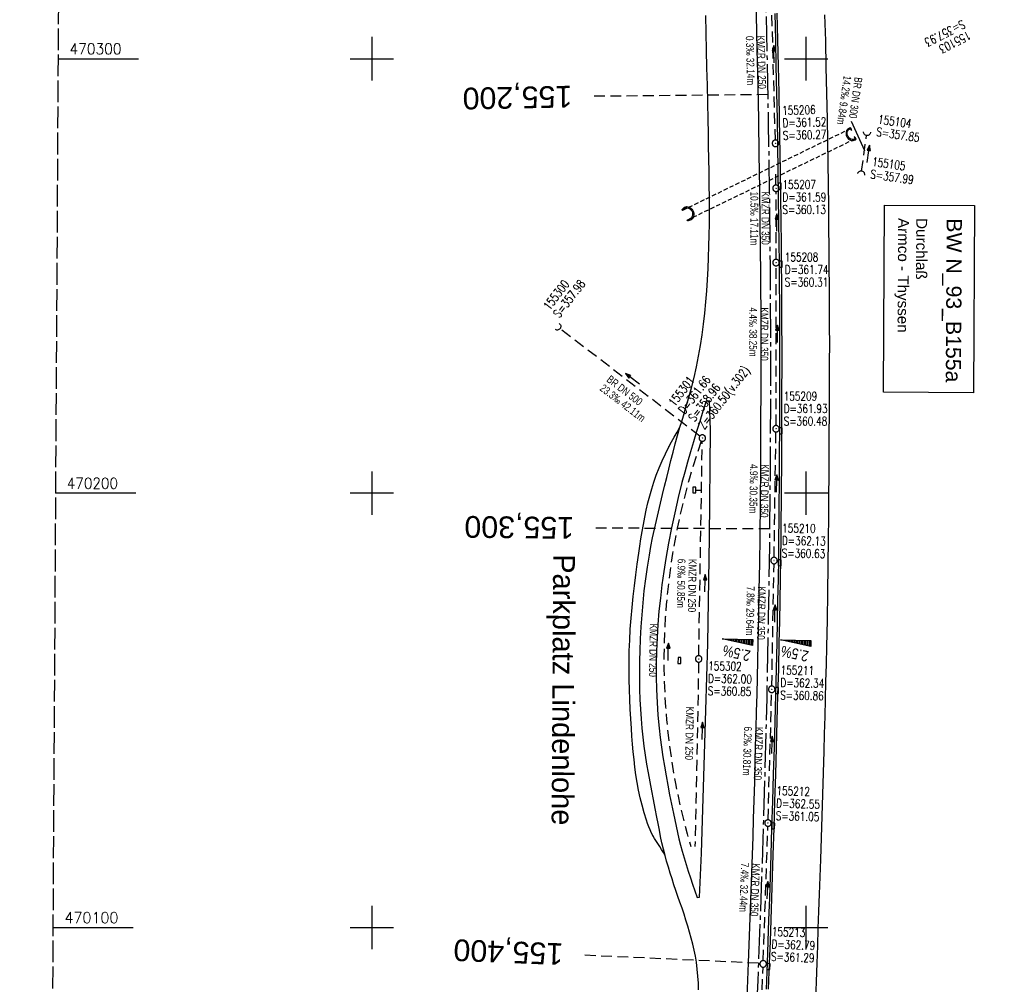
# Model space of a CAD drawing. Extents: x 510563 to 513920, y 467229 to 478797.
# Tile 8 of 67: x 511019 to 511246, y 470087 to 470309. Entities that reach past the tile are written whole.
import ezdxf
from ezdxf.enums import TextEntityAlignment as Align

# ---------------------------------------------------------------- set-up
doc = ezdxf.new("R2010")
doc.units = 0
doc.header["$LTSCALE"] = 10
doc.header["$MEASUREMENT"] = 0
for name, pattern in [('ACHSE', [5.5, 4, -0.5, 0.5, -0.5]), ('AUSGEZOGEN', [0]), ('LT00', [0]), ('LT14', [0.6, 0.5, -0.1]), ('LT17', [0.15, 0.1, -0.05]), ('STRICHLINIE2', [0.375, 0.25, -0.125])]:
    doc.linetypes.add(name, pattern=pattern)
doc.layers.get('0').update_dxf_attribs({"linetype": 'LT00'})
for name, color, linetype in [('-AX-020', 250, 'ACHSE'), ('-Halt-Pfeil', 4, 'LT00'), ('-Haltung', 7, 'STRICHLINIE2'), ('-Haltungsbeschriftung', 140, 'LT00'), ('-QUE-20O', 11, 'LT00'), ('-QUE-20W', 11, 'LT00'), ('-Schachtbeschriftung', 5, 'LT00'), ('-ST-20', 30, 'LT17'), ('AS_TEXT', 152, 'Continuous'), ('BW_TEXT', 20, 'AUSGEZOGEN'), ('V97_AFBR_BAB', 250, 'LT00'), ('V97_BR_KAPPE', 30, 'LT00'), ('V97_BR_WID', 30, 'LT17'), ('V97_KA_PRUF', 182, 'LT00'), ('V97_MSUE', 1, 'LT00'), ('V97_PARK_MS', 1, 'LT00'), ('V97_RASTER', 250, 'LT00'), ('V97_RINNE', 182, 'LT00'), ('V97_SINKK', 182, 'LT00'), ('V97_UK_DURCH', 182, 'LT00')]:
    doc.layers.add(name, color=color, linetype=linetype)
doc.layers.add('-BLATT_97-RAND', color=7, linetype='LT14', plot=False)
doc.styles.add('Beschrift', font='ARIAL.TTF')
doc.styles.add('Haltungsbeschriftung', font='ARIAL.TTF', dxfattribs={"width": 0.75})
doc.styles.add('schachtbeschriftung', font='romans.shx', dxfattribs={"width": 0.75, "height": 2})
doc.styles.get("Standard").update_dxf_attribs({"font": 'romans.shx'})
doc.styles.add('UNIR-O', font='unir_o.shx', dxfattribs={"height": 2.5})

# ---------------------------------------------------------------- blocks, each defined once
blk = doc.blocks.new('SYMB0652')
at = {"color": 0, "linetype": 'ByBlock'}
blk.add_lwpolyline([(-0.15, -0.075), (0.15, -0.075), (0.15, 0.075), (-0.15, 0.075), (-0.15, -0.075)], dxfattribs=at)
blk = doc.blocks.new('SYMB0011')
at = {"color": 0, "linetype": 'ByBlock'}
for p, q in [((0.5, 0), (-0.5, 0)), ((0, 0.5), (0, -0.5))]:
    blk.add_line(p, q, dxfattribs=at)
blk = doc.blocks.new('SYMB0003')
at = {"color": 0, "linetype": 'ByBlock'}
for p, q in [((-0.015712, 0), (0.010166, 0.012015)), ((0, -0.021257), (-0.015712, 0)), ((0.010166, 0.012015), (0, -0.021257))]:
    blk.add_line(p, q, dxfattribs=at)
for points in [[(-0.031395, 0.499013), (-0.093691, 0.491144), (-0.154509, 0.475528), (-0.21289, 0.452414), (-0.267913, 0.422164), (-0.318712, 0.385257), (-0.364484, 0.342274), (-0.404509, 0.293893), (-0.438154, 0.240877), (-0.464888, 0.184062), (-0.484292, 0.124345), (-0.496058, 0.062667), (-0.5, 0)], [(-0.5, 0), (-0.496058, -0.062667), (-0.484292, -0.124345), (-0.464888, -0.184062), (-0.438154, -0.240877), (-0.404509, -0.293893), (-0.364485, -0.342274), (-0.318712, -0.385257), (-0.267914, -0.422164), (-0.21289, -0.452414), (-0.154509, -0.475529), (-0.093691, -0.491144), (-0.031395, -0.499014), (0.031395, -0.499014)], [(0.5, 0), (0.496057, 0.062667), (0.484292, 0.124345), (0.464888, 0.184062), (0.438153, 0.240877), (0.404509, 0.293893), (0.364484, 0.342274), (0.318712, 0.385257), (0.267913, 0.422164), (0.21289, 0.452414), (0.154509, 0.475528), (0.093691, 0.491144), (0.031395, 0.499013), (-0.031395, 0.499013)], [(0.031395, -0.499014), (0.093691, -0.491144), (0.154509, -0.475529), (0.21289, -0.452414), (0.267914, -0.422164), (0.318712, -0.385257), (0.364485, -0.342274), (0.404509, -0.293893), (0.438154, -0.240877), (0.464889, -0.184062), (0.484292, -0.124345), (0.496058, -0.062667), (0.5, 0)]]:
    blk.add_lwpolyline(points, dxfattribs=at)
blk = doc.blocks.new('SYMB1107')
at = {"color": 0, "linetype": 'ByBlock'}
for points in [[(-0.2, 0), (-0.196157, 0.039018), (-0.184776, 0.076537), (-0.166294, 0.111114), (-0.141421, 0.141421), (-0.111114, 0.166294), (-0.076537, 0.184776), (-0.039018, 0.196157), (0, 0.2)], [(0, 0.2), (0.039018, 0.196157), (0.076537, 0.184776), (0.111114, 0.166294), (0.141421, 0.141421), (0.166294, 0.111114), (0.184776, 0.076537), (0.196157, 0.039018), (0.2, 0)]]:
    blk.add_lwpolyline(points, dxfattribs=at)
blk = doc.blocks.new('SYMB0070')
at = {"color": 0, "linetype": 'ByBlock'}
for p, q in [((-0.5, 0), (0.2, 0)), ((0.5, 0), (0.2, 0.1)), ((0.2, 0.1), (0.2, 0)), ((0.468, 0), (0.21, 0.086)), ((0.21, 0.086), (0.21, -0.086)), ((0.21, -0.086), (0.468, 0)), ((0.22, -0.072), (0.437, 0)), ((0.23, -0.058), (0.405, 0)), ((0.24, -0.045), (0.374, 0)), ((0.342, 0), (0.25, 0.031)), ((0.25, 0.031), (0.25, -0.031)), ((0.25, -0.031), (0.342, 0)), ((0.26, -0.017), (0.31, 0)), ((0.27, -0.003), (0.279, 0))]:
    blk.add_line(p, q, dxfattribs=at)
for points in [[(0.2, 0), (0.2, -0.1), (0.5, 0)], [(0.437, 0), (0.22, 0.072), (0.22, -0.072)], [(0.405, 0), (0.23, 0.058), (0.23, -0.058)], [(0.374, 0), (0.24, 0.045), (0.24, -0.045)], [(0.31, 0), (0.26, 0.017), (0.26, -0.017)], [(0.279, 0), (0.27, 0.003), (0.27, -0.003)]]:
    blk.add_lwpolyline(points, dxfattribs=at)

msp = doc.modelspace()

# ---------------------------------------------------------------- linework, layer by layer
at = {"layer": '-AX-020', "ltscale": 0.2, "flags": 128}
msp.add_lwpolyline([(513881.72, 478796.97), (513877.87, 478787.35), (513870.37, 478768.8), (513862.79, 478750.28), (513855.14, 478731.79), (513847.41, 478713.32), (513839.61, 478694.89), (513831.74, 478676.49), (513823.79, 478658.13), (513815.77, 478639.79), (513807.68, 478621.49), (513799.51, 478603.22), (513791.27, 478584.98), (513782.96, 478566.77), (513774.58, 478548.6), (513766.12, 478530.46), (513757.59, 478512.36), (513748.99, 478494.29), (513740.31, 478476.25), (513731.57, 478458.25), (513722.75, 478440.29), (513713.86, 478422.36), (513704.9, 478404.46), (513695.86, 478386.6), (513686.76, 478368.78), (513677.58, 478351), (513668.34, 478333.25), (513659.02, 478315.54), (513649.63, 478297.86), (513640.17, 478280.23), (513630.64, 478262.63), (513621.04, 478245.07), (513611.37, 478227.54), (513601.63, 478210.06), (513591.82, 478192.62), (513586.74, 478183.65), (513576.83, 478166.26), (513566.85, 478148.92), (513556.8, 478131.61), (513546.69, 478114.34), (513536.51, 478097.1), (513526.28, 478079.91), (513515.99, 478062.74), (513505.64, 478045.61), (513495.23, 478028.52), (513484.78, 478011.45), (513474.27, 477994.42), (513463.71, 477977.42), (513453.11, 477960.45), (513442.46, 477943.5), (513431.76, 477926.59), (513421.03, 477909.7), (513410.25, 477892.84), (513399.43, 477876), (513388.58, 477859.18), (513377.69, 477842.39), (513366.77, 477825.62), (513355.82, 477808.87), (513344.83, 477792.14), (513333.82, 477775.43), (513322.78, 477758.74), (513311.72, 477742.06), (513300.63, 477725.4), (513289.52, 477708.75), (513278.39, 477692.12), (513267.24, 477675.5), (513256.08, 477658.89), (513244.9, 477642.29), (513233.71, 477625.7), (513222.5, 477609.12), (513211.29, 477592.54), (513200.07, 477575.97), (513188.84, 477559.41), (513177.6, 477542.84), (513166.37, 477526.28), (513154.8, 477509.24), (513142.5, 477491.11), (513130.2, 477472.99), (513117.9, 477454.86), (513105.61, 477436.73), (513093.33, 477418.59), (513081.06, 477400.44), (513068.81, 477382.28), (513056.57, 477364.12), (513044.34, 477345.94), (513032.14, 477327.75), (513019.96, 477309.55), (513007.8, 477291.33), (512995.67, 477273.09), (512983.57, 477254.83), (512971.49, 477236.55), (512959.45, 477218.25), (512947.45, 477199.93), (512935.48, 477181.58), (512923.55, 477163.21), (512911.66, 477144.81), (512899.82, 477126.38), (512888.03, 477107.93), (512876.28, 477089.44), (512864.58, 477070.92), (512852.94, 477052.36), (512841.35, 477033.77), (512829.82, 477015.15), (512818.35, 476996.49), (512806.94, 476977.79), (512795.6, 476959.05), (512789.64, 476949.14), (512778.41, 476930.34), (512767.24, 476911.5), (512756.13, 476892.61), (512745.1, 476873.69), (512734.14, 476854.72), (512723.25, 476835.72), (512712.42, 476816.68), (512701.67, 476797.59), (512690.98, 476778.47), (512680.37, 476759.31), (512669.82, 476740.11), (512659.35, 476720.87), (512648.95, 476701.6), (512638.61, 476682.28), (512628.35, 476662.93), (512618.16, 476643.54), (512608.04, 476624.11), (512597.99, 476604.65), (512588.01, 476585.15), (512578.1, 476565.61), (512568.26, 476546.04), (512558.5, 476526.43), (512548.8, 476506.79), (512539.18, 476487.11), (512529.63, 476467.4), (512520.15, 476447.65), (512510.75, 476427.87), (512501.42, 476408.05), (512492.16, 476388.2), (512482.97, 476368.31), (512473.85, 476348.4), (512464.81, 476328.44), (512455.84, 476308.46), (512446.94, 476288.44), (512438.12, 476268.39), (512429.37, 476248.31), (512420.69, 476228.2), (512412.09, 476208.05), (512403.56, 476187.88), (512395.11, 476167.67), (512386.72, 476147.43), (512378.42, 476127.17), (512370.18, 476106.87), (512362.02, 476086.54), (512353.94, 476066.18), (512345.92, 476045.79), (512337.99, 476025.38), (512330.13, 476004.93), (512322.34, 475984.46), (512314.63, 475963.96), (512306.99, 475943.43), (512299.43, 475922.87), (512291.94, 475902.28), (512284.53, 475881.67), (512277.19, 475861.03), (512269.93, 475840.36), (512262.74, 475819.67), (512255.63, 475798.95), (512248.6, 475778.21), (512241.64, 475757.44), (512234.76, 475736.64), (512227.95, 475715.82), (512221.22, 475694.97), (512214.57, 475674.11), (512207.99, 475653.21), (512201.49, 475632.29), (512200.13, 475627.89), (512194.28, 475608.79), (512188.5, 475589.67), (512182.78, 475570.54), (512177.14, 475551.38), (512171.56, 475532.2), (512166.05, 475513.01), (512160.62, 475493.79), (512155.26, 475474.55), (512149.97, 475455.29), (512148.09, 475448.36), (512142.91, 475429.07), (512137.8, 475409.77), (512132.78, 475390.44), (512127.83, 475371.09), (512122.96, 475351.72), (512118.16, 475332.33), (512113.45, 475312.92), (512108.81, 475293.5), (512104.25, 475274.06), (512099.76, 475254.59), (512095.36, 475235.11), (512091.03, 475215.62), (512086.78, 475196.1), (512082.61, 475176.57), (512078.52, 475157.02), (512074.51, 475137.46), (512070.57, 475117.88), (512066.72, 475098.28), (512063.24, 475080.25), (512059.53, 475060.62), (512055.9, 475040.98), (512052.34, 475021.33), (512048.86, 475001.67), (512045.44, 474981.99), (512042.08, 474962.3), (512038.79, 474942.6), (512035.56, 474922.89), (512032.39, 474903.18), (512029.27, 474883.45), (512026.2, 474863.71), (512023.18, 474843.97), (512020.21, 474824.22), (512017.28, 474804.47), (512014.39, 474784.7), (512011.54, 474764.94), (512008.73, 474745.16), (512005.95, 474725.39), (512003.2, 474705.61), (512000.47, 474685.82), (511997.78, 474666.03), (511995.1, 474646.24), (511992.44, 474626.45), (511989.8, 474606.65), (511987.17, 474586.85), (511984.55, 474567.05), (511981.94, 474547.25), (511979.34, 474527.45), (511976.74, 474507.69), (511975.13, 474495.38), (511973.48, 474482.82), (511971.82, 474470.25), (511970.17, 474457.69), (511968.51, 474445.13), (511966.84, 474432.57), (511965.15, 474420.02), (511963.46, 474407.46), (511961.75, 474394.91), (511960.03, 474382.35), (511958.28, 474369.81), (511956.52, 474357.26), (511954.73, 474344.72), (511952.92, 474332.18), (511951.08, 474319.64), (511949.21, 474307.11), (511947.31, 474294.58), (511945.38, 474282.06), (511943.41, 474269.55), (511941.4, 474257.04), (511939.35, 474244.53), (511937.27, 474232.04), (511935.14, 474219.55), (511932.96, 474207.07), (511930.74, 474194.59), (511928.46, 474182.13), (511926.14, 474169.68), (511923.76, 474157.23), (511921.32, 474144.8), (511918.83, 474132.38), (511916.28, 474119.97), (511913.66, 474107.57), (511910.98, 474095.19), (511908.24, 474082.82), (511905.43, 474070.46), (511902.54, 474058.13), (511899.59, 474045.81), (511896.56, 474033.5), (511893.47, 474021.26), (511890.29, 474009), (511887.03, 473996.75), (511883.7, 473984.53), (511880.29, 473972.33), (511876.8, 473960.15), (511873.23, 473947.99), (511869.59, 473935.86), (511865.87, 473923.74), (511862.08, 473911.66), (511858.21, 473899.59), (511854.26, 473887.55), (511850.24, 473875.54), (511846.14, 473863.55), (511841.96, 473851.59), (511837.71, 473839.65), (511833.39, 473827.75), (511828.99, 473815.86), (511824.51, 473804.01), (511819.96, 473792.19), (511815.33, 473780.39), (511810.64, 473768.63), (511805.86, 473756.89), (511801.02, 473745.18), (511796.09, 473733.51), (511791.1, 473721.87), (511786.03, 473710.25), (511780.89, 473698.68), (511775.67, 473687.13), (511770.39, 473675.61), (511765.03, 473664.13), (511759.6, 473652.69), (511754.09, 473641.28), (511748.51, 473629.9), (511742.87, 473618.56), (511737.15, 473607.25), (511731.36, 473595.99), (511725.49, 473584.75), (511719.56, 473573.56), (511713.56, 473562.4), (511707.48, 473551.28), (511701.34, 473540.2), (511695.13, 473529.16), (511688.84, 473518.16), (511682.49, 473507.2), (511676.07, 473496.28), (511669.58, 473485.39), (511663.02, 473474.55), (511656.39, 473463.76), (511649.7, 473453), (511642.94, 473442.29), (511636.1, 473431.62), (511629.21, 473420.99), (511622.24, 473410.41), (511615.21, 473399.87), (511608.11, 473389.37), (511600.95, 473378.92), (511593.72, 473368.52), (511586.42, 473358.16), (511579.06, 473347.85), (511571.64, 473337.58), (511564.15, 473327.36), (511556.59, 473317.19), (511548.97, 473307.07), (511541.29, 473297), (511533.54, 473286.97), (511525.74, 473276.99), (511517.86, 473267.07), (511509.93, 473257.19), (511501.93, 473247.36), (511493.87, 473237.58), (511485.75, 473227.86), (511477.57, 473218.19), (511475.55, 473215.81), (511467.29, 473206.2), (511458.98, 473196.64), (511450.61, 473187.13), (511442.18, 473177.67), (511433.71, 473168.25), (511425.19, 473158.87), (511416.62, 473149.54), (511408.01, 473140.24), (511399.37, 473130.98), (511390.68, 473121.76), (511381.96, 473112.57), (511373.2, 473103.41), (511364.42, 473094.28), (511355.61, 473085.17), (511346.77, 473076.1), (511337.91, 473067.04), (511329.03, 473058), (511320.13, 473048.99), (511311.22, 473039.98), (511302.29, 473031), (511293.34, 473022.02), (511284.39, 473013.05), (511275.44, 473004.09), (511266.47, 472995.14), (511255.91, 472984.59), (511236.79, 472965.5), (511230.18, 472958.9), (511223.57, 472952.29), (511216.96, 472945.68), (511210.37, 472939.06), (511203.78, 472932.43), (511197.22, 472925.79), (511190.66, 472919.13), (511184.13, 472912.44), (511177.62, 472905.74), (511171.14, 472899.01), (511164.68, 472892.25), (511158.26, 472885.46), (511151.88, 472878.64), (511145.53, 472871.79), (511139.22, 472864.89), (511132.96, 472857.96), (511126.75, 472850.98), (511120.58, 472843.95), (511114.48, 472836.88), (511109.32, 472830.82), (511103.32, 472823.65), (511097.39, 472816.44), (511091.51, 472809.17), (511085.7, 472801.85), (511079.95, 472794.49), (511074.26, 472787.07), (511068.64, 472779.61), (511063.08, 472772.1), (511057.59, 472764.54), (511052.16, 472756.93), (511046.8, 472749.28), (511041.5, 472741.58), (511036.27, 472733.84), (511031.1, 472726.05), (511026.01, 472718.22), (511020.98, 472710.35), (511016.01, 472702.43), (511011.12, 472694.47), (511006.29, 472686.47), (511001.53, 472678.43), (510996.84, 472670.35), (510992.22, 472662.22), (510987.67, 472654.06), (510983.19, 472645.86), (510978.78, 472637.62), (510974.44, 472629.35), (510970.17, 472621.04), (510965.98, 472612.69), (510961.85, 472604.3), (510957.8, 472595.88), (510953.82, 472587.43), (510949.91, 472578.94), (510946.07, 472570.42), (510942.31, 472561.87), (510938.62, 472553.28), (510935.01, 472544.67), (510931.46, 472536.02), (510928, 472527.34), (510924.6, 472518.64), (510921.29, 472509.9), (510918.04, 472501.14), (510914.87, 472492.35), (510911.78, 472483.53), (510908.76, 472474.69), (510905.82, 472465.82), (510902.96, 472456.92), (510900.17, 472448), (510897.45, 472439.06), (510894.82, 472430.1), (510892.26, 472421.11), (510889.78, 472412.1), (510887.37, 472403.07), (510885.04, 472394.02), (510882.79, 472384.95), (510880.62, 472375.87), (510878.53, 472366.76), (510876.51, 472357.64), (510874.57, 472348.49), (510872.71, 472339.34), (510870.93, 472330.16), (510869.23, 472320.98), (510867.6, 472311.77), (510866.06, 472302.56), (510864.59, 472293.33), (510863.2, 472284.09), (510861.89, 472274.84), (510860.67, 472265.57), (510859.52, 472256.3), (510858.45, 472247.02), (510857.45, 472237.73), (510856.54, 472228.43), (510855.71, 472219.12), (510854.96, 472209.81), (510854.29, 472200.49), (510853.7, 472191.16), (510853.18, 472181.83), (510852.75, 472172.5), (510852.4, 472163.16), (510852.13, 472153.82), (510851.93, 472144.48), (510851.82, 472135.13), (510851.79, 472125.79), (510851.84, 472116.44), (510851.96, 472107.1), (510852.01, 472104.71), (510852.24, 472095.37), (510852.54, 472086.03), (510852.93, 472076.69), (510853.39, 472067.36), (510853.92, 472058.03), (510854.53, 472048.71), (510855.21, 472039.39), (510855.96, 472030.07), (510856.78, 472020.77), (510857.67, 472011.46), (510858.63, 472002.17), (510859.65, 471992.88), (510860.73, 471983.6), (510861.88, 471974.33), (510863.09, 471965.06), (510864.36, 471955.8), (510865.69, 471946.55), (510867.08, 471937.31), (510868.53, 471928.08), (510870.02, 471918.86), (510871.58, 471909.64), (510873.18, 471900.44), (510874.84, 471891.24), (510876.54, 471882.05), (510878.3, 471872.88), (510880.1, 471863.71), (510881.95, 471854.55), (510883.84, 471845.4), (510885.78, 471836.26), (510887.76, 471827.12), (510889.78, 471818), (510891.83, 471808.88), (510893.93, 471799.78), (510896.06, 471790.68), (510898.23, 471781.59), (510900.44, 471772.51), (510902.67, 471763.44), (510904.94, 471754.37), (510907.24, 471745.32), (510909.57, 471736.27), (510911.93, 471727.22), (510914.31, 471718.19), (510916.72, 471709.16), (510919.15, 471700.14), (510921.61, 471691.12), (510924.09, 471682.11), (510926.59, 471673.11), (510929.1, 471664.11), (510931.64, 471655.12), (510934.19, 471646.13), (510936.76, 471637.14), (510939.34, 471628.16), (510941.94, 471619.19), (510944.55, 471610.22), (510947.17, 471601.25), (510949.8, 471592.28), (510952.43, 471583.31), (510955.08, 471574.35), (510957.73, 471565.39), (510960.38, 471556.43), (510963.04, 471547.47), (510967.7, 471531.77), (510970.25, 471523.2), (510975.26, 471506.32), (510980.27, 471489.44), (510985.27, 471472.57), (510990.27, 471455.68), (510995.25, 471438.8), (511000.21, 471421.91), (511005.16, 471405.01), (511010.09, 471388.11), (511014.99, 471371.2), (511019.86, 471354.28), (511024.7, 471337.36), (511029.51, 471320.42), (511034.28, 471303.47), (511039.01, 471286.52), (511043.7, 471269.55), (511048.34, 471252.56), (511052.93, 471235.57), (511057.46, 471218.56), (511061.95, 471201.53), (511066.37, 471184.49), (511070.73, 471167.43), (511075.02, 471150.36), (511079.24, 471133.27), (511083.39, 471116.16), (511086.57, 471102.84), (511090.59, 471085.7), (511094.53, 471068.54), (511098.39, 471051.37), (511102.17, 471034.17), (511105.87, 471016.96), (511109.5, 470999.73), (511113.05, 470982.49), (511116.52, 470965.23), (511119.91, 470947.95), (511123.22, 470930.66), (511126.45, 470913.36), (511129.61, 470896.04), (511132.69, 470878.7), (511135.68, 470861.35), (511138.6, 470843.99), (511141.44, 470826.62), (511144.2, 470809.23), (511146.88, 470791.83), (511149.49, 470774.42), (511152.01, 470757), (511154.45, 470739.56), (511156.82, 470722.12), (511159.1, 470704.66), (511161.31, 470687.19), (511163.44, 470669.72), (511165.49, 470652.23), (511165.64, 470650.9), (511167.87, 470631.02), (511170.03, 470611.14), (511172.1, 470591.25), (511174.1, 470571.35), (511176.01, 470551.44), (511177.85, 470531.52), (511179.53, 470512.55), (511180.88, 470496.34), (511182.16, 470480.14), (511183.36, 470463.92), (511184.48, 470447.7), (511185.52, 470431.48), (511186.48, 470415.25), (511187.36, 470399.01), (511188.16, 470382.77), (511188.88, 470366.53), (511189.52, 470350.29), (511190.08, 470334.04), (511190.56, 470317.79), (511190.96, 470301.53), (511191.28, 470285.28), (511191.52, 470269.02), (511191.68, 470252.76), (511191.76, 470236.51), (511191.77, 470220.25), (511191.69, 470203.99), (511191.53, 470187.73), (511191.29, 470171.47), (511191.24, 470169.01), (511190.91, 470152.75), (511190.5, 470136.5), (511190.02, 470120.25), (511189.47, 470104), (511188.85, 470087.75), (511188.17, 470071.51), (511187.43, 470055.27), (511186.63, 470039.03), (511185.78, 470022.79), (511184.88, 470006.56), (511183.93, 469990.33), (511182.94, 469974.1), (511181.91, 469957.87), (511180.85, 469941.65), (511179.74, 469925.43), (511178.61, 469909.21), (511177.46, 469892.99), (511176.28, 469876.78), (511175.08, 469860.56), (511173.86, 469844.35), (511172.63, 469828.14), (511171.39, 469811.93), (511170.14, 469795.72), (511168.85, 469778.99), (511030.96, 467993.35), (511029.42, 467973.41), (511027.88, 467953.47), (511026.35, 467933.52), (511024.83, 467913.58), (511023.32, 467893.64), (511021.83, 467873.7), (511020.35, 467853.75), (511018.9, 467833.8), (511017.47, 467813.85), (511016.06, 467793.9), (511014.69, 467773.95), (511013.35, 467754), (511012.05, 467734.04), (511010.78, 467714.08), (511009.56, 467694.12), (511008.38, 467674.15), (511007.25, 467654.18), (511006.18, 467634.21), (511005.15, 467614.24), (511004.19, 467594.26), (511003.28, 467574.28), (511002.44, 467554.3), (511001.67, 467534.31), (511000.96, 467514.33), (511000.33, 467494.34), (510999.77, 467474.34), (510999.56, 467465.71), (510999.11, 467445.71), (510998.75, 467425.72), (510998.46, 467405.72), (510998.26, 467385.72), (510998.14, 467365.72), (510998.09, 467345.72), (510998.13, 467325.72), (510998.24, 467305.72), (510998.44, 467285.72), (510998.71, 467265.72), (510999.07, 467245.73), (510999.43, 467229.16)], dxfattribs=at)
at = {"layer": '-BLATT_97-RAND'}
msp.add_lwpolyline([(511028.4, 470402.97), (511022.89, 469477.99), (511309.88, 469476.28), (511315.39, 470401.26), (511028.4, 470402.97)], dxfattribs=at)
at = {"layer": '-Haltung'}
for p, q in [((511192.91, 470281.26), (511192.07, 470311.88)), ((511212.74, 470274.11), (511213.91, 470282.36)), ((511193.05, 470270.9), (511193.01, 470273.61)), ((511193.06, 470253.8), (511193.07, 470269.41)), ((511193.07, 470215.55), (511193.06, 470252.3)), ((511175.5, 470213.12), (511143.31, 470237.87)), ((511192.62, 470185.21), (511193.05, 470214.05)), ((511175.27, 470162.56), (511176.09, 470211.91)), ((511192.09, 470155.57), (511192.6, 470183.71)), ((511175.25, 470161.06), (511174.4, 470118.66)), ((511191.23, 470124.78), (511192.06, 470154.08)), ((511190.13, 470092.36), (511191.19, 470123.28)), ((511189, 470063.13), (511190.07, 470090.86))]:
    msp.add_line(p, q, dxfattribs=at)
at = {"layer": '-Haltung', "flags": 128}
msp.add_lwpolyline([(511174.59, 470200.69), (511175.9, 470200.67)], dxfattribs=at)
at = {"layer": '-Haltung'}
msp.add_arc((511319.32, 470161.52), 152.07, 160.6348, 196.371, dxfattribs=at)
at = {"layer": '-Haltungsbeschriftung'}
msp.add_line((511210.36, 470285.6), (511213.42, 470278.86), dxfattribs=at)
at = {"layer": '-QUE-20O'}
for p, q in [((511194.14, 470166.2), (511194.14, 470166.19)), ((511194.44, 470166.12), (511194.44, 470166.19)), ((511194.74, 470166.19), (511194.74, 470166.06)), ((511195.04, 470165.99), (511195.04, 470166.18)), ((511195.34, 470166.18), (511195.33, 470165.93)), ((511195.63, 470165.86), (511195.64, 470166.17)), ((511195.94, 470166.17), (511195.93, 470165.8)), ((511196.23, 470165.73), (511196.24, 470166.16)), ((511196.54, 470166.16), (511196.53, 470165.66)), ((511196.83, 470165.6), (511196.84, 470166.15)), ((511197.14, 470166.14), (511197.13, 470165.53)), ((511197.43, 470165.47), (511197.44, 470166.14)), ((511197.74, 470166.13), (511197.73, 470165.4)), ((511198.02, 470165.34), (511198.04, 470166.13)), ((511198.34, 470166.12), (511198.32, 470165.27)), ((511198.62, 470165.21), (511198.64, 470166.12)), ((511198.94, 470166.11), (511198.92, 470165.14)), ((511199.22, 470165.08), (511199.24, 470166.11)), ((511199.54, 470166.1), (511199.52, 470165.01)), ((511199.82, 470164.95), (511199.84, 470166.1)), ((511200.14, 470166.09), (511200.12, 470164.88)), ((511200.42, 470164.81), (511200.44, 470166.09)), ((511200.74, 470166.08), (511200.71, 470164.75)), ((511201.01, 470164.68), (511201.04, 470166.07))]:
    msp.add_line(p, q, dxfattribs=at)
msp.add_lwpolyline([(511201.06, 470164.67), (511194.09, 470166.2), (511201.08, 470166.07), (511201.06, 470164.67)], dxfattribs=at)
at = {"layer": '-QUE-20W'}
for p, q in [((511180.74, 470166.44), (511180.74, 470166.43)), ((511181.04, 470166.36), (511181.04, 470166.43)), ((511181.34, 470166.43), (511181.34, 470166.3)), ((511181.64, 470166.23), (511181.64, 470166.42)), ((511181.94, 470166.42), (511181.94, 470166.17)), ((511182.24, 470166.1), (511182.24, 470166.41)), ((511182.54, 470166.41), (511182.53, 470166.04)), ((511182.83, 470165.97), (511182.84, 470166.4)), ((511183.14, 470166.4), (511183.13, 470165.91)), ((511183.43, 470165.84), (511183.44, 470166.39)), ((511183.74, 470166.39), (511183.73, 470165.77)), ((511184.03, 470165.71), (511184.04, 470166.38)), ((511184.34, 470166.37), (511184.33, 470165.64)), ((511184.63, 470165.58), (511184.64, 470166.37)), ((511184.94, 470166.36), (511184.93, 470165.51)), ((511185.22, 470165.45), (511185.24, 470166.36)), ((511185.54, 470166.35), (511185.52, 470165.38)), ((511185.82, 470165.32), (511185.84, 470166.35)), ((511186.14, 470166.34), (511186.12, 470165.25)), ((511186.42, 470165.19), (511186.44, 470166.34)), ((511186.74, 470166.33), (511186.72, 470165.12)), ((511187.02, 470165.06), (511187.04, 470166.33)), ((511187.34, 470166.32), (511187.32, 470164.99)), ((511187.62, 470164.92), (511187.64, 470166.32))]:
    msp.add_line(p, q, dxfattribs=at)
msp.add_lwpolyline([(511187.66, 470164.91), (511180.69, 470166.44), (511187.69, 470166.31), (511187.66, 470164.91)], dxfattribs=at)
at = {"layer": '-ST-20', "ltscale": 2.5}
for p, q in [((511191.17, 470291.73), (511151.16, 470291.33)), ((511191.57, 470191.73), (511151.57, 470191.93)), ((511189.01, 470091.77), (511149.05, 470093.59))]:
    msp.add_line(p, q, dxfattribs=at)
at = {"layer": 'BW_TEXT'}
msp.add_lwpolyline([(511238.76, 470266.17), (511238.5, 470223.11), (511217.77, 470223.23), (511218.03, 470266.3)], close=True, dxfattribs=at)
at = {"layer": 'V97_AFBR_BAB'}
msp.add_line((511174.93, 470106.92), (511175.47, 470106.95), dxfattribs=at)
at = {"layer": 'V97_AFBR_BAB', "flags": 128}
msp.add_lwpolyline([(511184.88, 470402.04), (511185, 470399.61), (511185.19, 470395.67), (511185.38, 470391.72), (511185.57, 470387.78), (511185.75, 470383.84), (511185.94, 470379.69), (511186.13, 470375.54), (511186.32, 470371.39), (511186.51, 470367.24), (511186.69, 470363.09), (511186.86, 470358.94), (511187.04, 470354.36), (511187.21, 470349.78), (511187.38, 470345.2), (511187.53, 470340.63), (511187.69, 470336.05), (511187.86, 470330.86), (511188.02, 470325.67), (511188.18, 470320.48), (511188.33, 470315.29), (511188.47, 470310.11), (511188.67, 470302.02), (511188.85, 470293.93), (511189.01, 470285.85), (511189.14, 470277.97), (511189.26, 470270.1), (511189.36, 470262.23), (511189.47, 470250.42), (511189.53, 470238.62), (511189.55, 470226.28), (511189.52, 470213.95), (511189.47, 470205.95), (511189.41, 470197.95), (511189.32, 470189.95), (511189.24, 470183.82), (511189.14, 470177.69), (511189.03, 470171.55), (511188.9, 470165.42), (511188.81, 470161.48), (511188.71, 470157.55), (511188.61, 470153.62), (511188.51, 470149.68), (511188.4, 470145.75), (511188.29, 470141.82), (511188.18, 470137.63), (511188.07, 470133.44), (511187.95, 470129.25), (511187.83, 470125.06), (511187.7, 470120.88), (511187.56, 470116.69), (511187.42, 470112.55), (511187.27, 470108.4), (511187.11, 470104.26), (511186.95, 470100.12), (511186.8, 470095.98), (511186.64, 470091.84), (511186.49, 470087.86), (511186.34, 470083.88), (511186.19, 470079.9), (511186.04, 470075.92), (511185.89, 470071.94), (511185.73, 470067.96), (511185.55, 470063.95), (511185.38, 470059.94), (511185.19, 470055.92), (511185.01, 470051.91), (511184.82, 470047.9), (511184.63, 470043.88), (511184.43, 470039.78), (511184.23, 470035.67), (511184.04, 470031.56), (511183.83, 470027.45), (511183.63, 470023.35), (511183.41, 470019.24), (511183.16, 470014.54), (511182.9, 470009.83), (511182.63, 470005.13), (511182.35, 470000.42), (511182.08, 469995.72), (511181.71, 469989.61), (511181.34, 469983.5), (511180.96, 469977.38), (511180.58, 469971.27), (511180.21, 469965.42), (511179.83, 469959.57), (511179.44, 469953.71), (511179.06, 469947.86), (511178.74, 469943.02), (511178.42, 469938.18), (511178.09, 469933.34), (511177.76, 469928.5), (511177.43, 469923.67), (511177.08, 469918.68), (511176.72, 469913.7), (511176.36, 469908.71), (511176, 469903.73), (511175.63, 469898.75), (511175.02, 469890.49), (511174.4, 469882.24), (511173.79, 469873.99), (511173.33, 469867.92), (511172.88, 469861.85), (511172.42, 469855.78), (511171.96, 469849.71), (511171.59, 469844.88), (511171.21, 469840.05), (511170.84, 469835.22), (511170.47, 469830.39), (511170.09, 469825.56), (511169.73, 469820.85), (511169.38, 469816.14), (511169.02, 469811.42), (511168.66, 469806.71), (511168.3, 469802), (511167.92, 469797.08), (511167.54, 469792.16), (511167.16, 469787.24), (511166.78, 469782.32), (511166.4, 469777.4), (511165.91, 469771.07), (511165.42, 469764.74), (511164.93, 469758.41), (511164.44, 469752.08), (511163.97, 469746), (511163.49, 469739.91), (511163.01, 469733.83), (511162.53, 469727.74), (511162.15, 469722.86), (511161.76, 469717.98), (511161.38, 469713.1), (511160.99, 469708.22), (511160.61, 469703.34), (511160.25, 469698.6), (511159.89, 469693.86), (511159.53, 469689.12), (511159.16, 469684.38), (511158.8, 469679.64), (511158.47, 469675.39), (511158.13, 469671.13), (511157.8, 469666.88), (511157.47, 469662.63), (511157.14, 469658.38), (511156.81, 469654.12), (511156.43, 469649.23), (511156.06, 469644.33), (511155.69, 469639.44), (511155.32, 469634.54), (511154.94, 469629.65), (511154.56, 469624.71), (511154.18, 469619.77), (511153.8, 469614.84), (511153.41, 469609.9), (511153.03, 469604.96), (511152.41, 469597), (511151.79, 469589.05), (511151.18, 469581.09), (511150.54, 469572.81), (511149.9, 469564.54), (511149.26, 469556.26), (511148.78, 469549.98), (511148.3, 469543.69), (511147.82, 469537.41), (511147.34, 469531.13), (511146.82, 469524.43), (511146.3, 469517.72), (511145.78, 469511.02), (511145.27, 469504.31), (511144.8, 469498.26), (511144.34, 469492.2), (511143.87, 469486.15), (511143.41, 469480.09), (511143.19, 469477.27)], dxfattribs=at)
at = {"layer": 'V97_AFBR_BAB'}
for points in [[(511170.95, 470215.15), (511171.34, 470216.48), (511171.75, 470217.8), (511172.15, 470219.13), (511172.55, 470220.46), (511172.94, 470221.8), (511173.59, 470224.2), (511174.19, 470226.62), (511174.73, 470229.06), (511175.22, 470231.5), (511175.66, 470233.96), (511176.04, 470236.42), (511176.38, 470238.89), (511176.68, 470241.44), (511176.93, 470244), (511177.14, 470246.56), (511177.31, 470249.12), (511177.45, 470251.69), (511177.55, 470254.25), (511177.63, 470256.82), (511177.68, 470259.39), (511177.71, 470261.96), (511177.72, 470264.95), (511177.72, 470267.94), (511177.69, 470270.94), (511177.65, 470273.93), (511177.6, 470276.92), (511177.55, 470279.91), (511177.48, 470282.91), (511177.42, 470285.9), (511177.34, 470289.91), (511177.25, 470293.91), (511177.17, 470297.92), (511177.08, 470301.93), (511176.99, 470305.93), (511176.89, 470309.94)], [(511202.2, 470083.28), (511202.35, 470087.54), (511202.51, 470091.8), (511202.66, 470095.77), (511202.8, 470099.74), (511202.95, 470103.72), (511203.09, 470107.69), (511203.23, 470111.67), (511203.37, 470115.64), (511203.53, 470120.62), (511203.68, 470125.61), (511203.83, 470130.59), (511203.98, 470135.57), (511204.12, 470140.56), (511204.23, 470144.56), (511204.34, 470148.56), (511204.45, 470152.57), (511204.56, 470156.57), (511204.66, 470160.57), (511204.75, 470164.58), (511204.88, 470170.82), (511204.99, 470177.07), (511205.08, 470183.31), (511205.15, 470189.56), (511205.2, 470194.42), (511205.24, 470199.29), (511205.27, 470204.15), (511205.3, 470209.01), (511205.33, 470213.87), (511205.35, 470217.95), (511205.37, 470222.03), (511205.39, 470226.11), (511205.4, 470230.2), (511205.41, 470234.28), (511205.4, 470238.36), (511205.39, 470242.9), (511205.36, 470247.44), (511205.33, 470251.99), (511205.29, 470256.53), (511205.24, 470261.08), (511205.18, 470266.07), (511205.12, 470271.06), (511205.05, 470276.05), (511204.97, 470281.04), (511204.88, 470286.04), (511204.77, 470292.06), (511204.63, 470298.08), (511204.49, 470304.1), (511204.33, 470310.12)], [(511176.99, 470221.17), (511176.25, 470218.84), (511175.52, 470216.5), (511174.79, 470214.16), (511174.08, 470211.82)], [(511175.47, 470106.95), (511175.94, 470117.06), (511176.65, 470142.36), (511177.33, 470165.39), (511177.75, 470189.75), (511177.94, 470214.49), (511177.73, 470221.22), (511176.99, 470221.17)], [(511167.51, 470116.58), (511167.15, 470118.03), (511166.81, 470119.49), (511166.5, 470120.95), (511166.2, 470122.42), (511165.9, 470123.89), (511165.62, 470125.36), (511165.22, 470127.4), (511164.82, 470129.44), (511164.44, 470131.48), (511164.06, 470133.53), (511163.7, 470135.57), (511163.35, 470137.62), (511163.03, 470139.67), (511162.74, 470141.72), (511162.48, 470143.78), (511162.26, 470145.84), (511162.06, 470148.06), (511161.91, 470150.28), (511161.8, 470152.51), (511161.73, 470154.74), (511161.69, 470156.98), (511161.69, 470159.21), (511161.71, 470161.45), (511161.77, 470163.68), (511161.88, 470166.45), (511162.02, 470169.22), (511162.21, 470171.98), (511162.45, 470174.74), (511162.73, 470177.49), (511163.07, 470180.23), (511163.46, 470182.97), (511163.9, 470185.7), (511164.27, 470187.7), (511164.66, 470189.7), (511165.08, 470191.69), (511165.52, 470193.68), (511165.97, 470195.67), (511166.45, 470197.66), (511166.93, 470199.64), (511167.41, 470201.62), (511167.9, 470203.6), (511168.39, 470205.53), (511168.87, 470207.46), (511169.37, 470209.39), (511169.87, 470211.31), (511170.4, 470213.23), (511170.95, 470215.15)], [(511174.08, 470211.82), (511173.38, 470209.48), (511172.7, 470207.13), (511172.04, 470204.77), (511171.41, 470202.41), (511170.54, 470198.95), (511169.73, 470195.47), (511168.99, 470191.97), (511168.31, 470188.46), (511167.7, 470184.94), (511167.22, 470181.91), (511166.8, 470178.88), (511166.43, 470175.83), (511166.12, 470172.78), (511165.87, 470169.72), (511165.67, 470166.66), (511165.54, 470163.6), (511165.48, 470160.64), (511165.47, 470157.69), (511165.54, 470154.74), (511165.67, 470151.79), (511165.87, 470148.85), (511166.14, 470145.91), (511166.39, 470143.7), (511166.68, 470141.5), (511167.01, 470139.31), (511167.37, 470137.12), (511167.75, 470134.93), (511168.15, 470132.74), (511168.57, 470130.56), (511169.01, 470128.38), (511169.46, 470126.2), (511169.76, 470124.75), (511170.07, 470123.3), (511170.39, 470121.85), (511170.72, 470120.4), (511171.08, 470118.96), (511171.45, 470117.53)], [(511171.45, 470117.53), (511171.89, 470116), (511172.35, 470114.47), (511172.84, 470112.95), (511173.35, 470111.44), (511173.86, 470109.93), (511174.39, 470108.42), (511174.93, 470106.92)], [(511175.22, 470085.6), (511175.18, 470087.2), (511175.09, 470088.8), (511174.94, 470090.38), (511174.74, 470091.97), (511174.51, 470093.37), (511174.23, 470094.77), (511173.91, 470096.16), (511173.55, 470097.55), (511173.17, 470098.94), (511172.76, 470100.32), (511172.33, 470101.69), (511171.88, 470103.07), (511171.42, 470104.43), (511170.95, 470105.8), (511170.49, 470107.14), (511170.03, 470108.48), (511169.57, 470109.83), (511169.13, 470111.17), (511168.69, 470112.51), (511168.28, 470113.86), (511167.88, 470115.22), (511167.51, 470116.58)]]:
    msp.add_lwpolyline(points, dxfattribs=at)
at = {"layer": 'V97_BR_KAPPE'}
for p, q in [((511210.2, 470283.88), (511210.42, 470283.46)), ((511210.44, 470283.75), (511210.24, 470284.09)), ((511210.42, 470283.46), (511210.44, 470283.75)), ((511211.06, 470282.11), (511211.31, 470281.57)), ((511171.41, 470265.25), (511171.5, 470265.04))]:
    msp.add_line(p, q, dxfattribs=at)
for points in [[(511210.24, 470284.09), (511209.98, 470283.99), (511209.73, 470283.87), (511209.52, 470283.72), (511209.32, 470283.45), (511209.21, 470283.12), (511209.19, 470282.75), (511209.24, 470282.37), (511209.38, 470282), (511209.56, 470281.72), (511209.78, 470281.47), (511210.05, 470281.29), (511210.33, 470281.17), (511210.62, 470281.13), (511210.85, 470281.16), (511211.08, 470281.23), (511211.31, 470281.33), (511211.54, 470281.45)], [(511211.31, 470281.57), (511211.07, 470281.49), (511210.84, 470281.43), (511210.6, 470281.42), (511210.32, 470281.48), (511210.06, 470281.63), (511209.83, 470281.84), (511209.65, 470282.11), (511209.53, 470282.4), (511209.47, 470282.71), (511209.47, 470283.01), (511209.54, 470283.29), (511209.68, 470283.52), (511209.83, 470283.66), (511210, 470283.77), (511210.2, 470283.88)], [(511211.54, 470281.45), (511211.3, 470281.89), (511211.06, 470282.11)], [(511171.41, 470265.25), (511171.61, 470265.46), (511171.81, 470265.66), (511172.03, 470265.82), (511172.27, 470265.92), (511172.55, 470265.95), (511172.86, 470265.9), (511173.16, 470265.78), (511173.45, 470265.6), (511173.7, 470265.36), (511173.92, 470265.08), (511174.07, 470264.77), (511174.15, 470264.42), (511174.15, 470264.07), (511174.09, 470263.73), (511173.96, 470263.42), (511173.78, 470263.14), (511173.54, 470262.93), (511173.32, 470262.81), (511173.08, 470262.72), (511172.83, 470262.65)], [(511171.5, 470265.04), (511171.7, 470265.25), (511171.91, 470265.43), (511172.13, 470265.57), (511172.37, 470265.66), (511172.64, 470265.66), (511172.92, 470265.59), (511173.2, 470265.44), (511173.45, 470265.23), (511173.65, 470264.98), (511173.8, 470264.7), (511173.87, 470264.37), (511173.86, 470264.04), (511173.78, 470263.72), (511173.63, 470263.43), (511173.42, 470263.2), (511173.17, 470263.04), (511172.88, 470262.93), (511172.57, 470262.84)], [(511172.83, 470262.65), (511172.66, 470262.69), (511172.57, 470262.84)]]:
    msp.add_lwpolyline(points, dxfattribs=at)
at = {"layer": 'V97_BR_WID'}
for p, q in [((511210.2, 470283.88), (511171.5, 470265.04)), ((511172.57, 470262.84), (511211.31, 470281.57))]:
    msp.add_line(p, q, dxfattribs=at)
at = {"layer": 'V97_PARK_MS'}
msp.add_lwpolyline([(511167.51, 470116.58), (511167.12, 470117.26), (511166.72, 470117.94), (511166.3, 470118.61), (511165.99, 470119.09), (511165.68, 470119.56), (511165.37, 470120.03), (511165.07, 470120.51), (511164.79, 470120.99), (511164.41, 470121.71), (511164.07, 470122.44), (511163.76, 470123.19), (511163.48, 470123.95), (511163.21, 470124.72), (511162.68, 470126.42), (511162.21, 470128.14), (511161.79, 470129.87), (511161.42, 470131.61), (511161.1, 470133.36), (511160.82, 470135.12), (511160.58, 470136.88), (511160.37, 470138.66), (511160.19, 470140.43), (511160.03, 470142.21), (511159.89, 470144), (511159.76, 470145.78), (511159.62, 470148.02), (511159.49, 470150.26), (511159.39, 470152.5), (511159.31, 470154.74), (511159.25, 470156.97), (511159.23, 470159.21), (511159.24, 470161.44), (511159.28, 470163.67), (511159.37, 470166.17), (511159.51, 470168.67), (511159.69, 470171.16), (511159.91, 470173.66), (511160.16, 470176.15), (511160.45, 470178.65), (511160.76, 470181.14), (511161.09, 470183.63), (511161.45, 470186.13), (511161.69, 470187.79), (511161.95, 470189.46), (511162.23, 470191.12), (511162.52, 470192.78), (511162.84, 470194.43), (511163.19, 470196.07), (511163.57, 470197.71), (511163.99, 470199.33), (511164.44, 470200.94), (511164.95, 470202.54), (511165.5, 470204.12), (511166.14, 470205.78), (511166.84, 470207.42), (511167.6, 470209.03), (511168.4, 470210.63), (511169.02, 470211.77), (511169.65, 470212.9), (511170.3, 470214.02), (511170.95, 470215.15)], dxfattribs=at)
at = {"layer": 'V97_RASTER'}
for p, q in [((511100, 470305), (511100, 470295)), ((511200, 470295), (511200, 470305)), ((511027.78, 470300), (511046.3, 470300)), ((511095, 470300), (511105, 470300)), ((511195, 470300), (511205, 470300)), ((511100, 470205), (511100, 470195)), ((511200, 470195), (511200, 470205)), ((511045.71, 470200), (511027.19, 470200)), ((511105, 470200), (511095, 470200)), ((511205, 470200), (511195, 470200)), ((511100, 470105), (511100, 470095)), ((511200, 470095), (511200, 470105)), ((511026.59, 470100), (511045.11, 470100)), ((511095, 470100), (511105, 470100)), ((511195, 470100), (511205, 470100))]:
    msp.add_line(p, q, dxfattribs=at)
at = {"layer": 'V97_RINNE'}
for points in [[(511190.85, 470085.79), (511191.08, 470091.77), (511191.26, 470096.76), (511191.44, 470101.75), (511191.61, 470106.75), (511191.78, 470111.74), (511191.94, 470116.73), (511192.13, 470122.9), (511192.32, 470129.08), (511192.51, 470135.25), (511192.69, 470141.42), (511192.85, 470147.47), (511193.01, 470153.51), (511193.17, 470159.56), (511193.31, 470165.61), (511193.41, 470170.43), (511193.51, 470175.25), (511193.6, 470180.07), (511193.68, 470184.9), (511193.74, 470189.72), (511193.78, 470193.76), (511193.82, 470197.8), (511193.85, 470201.84), (511193.87, 470205.87), (511193.89, 470209.91), (511193.91, 470213.95), (511193.92, 470218.9), (511193.93, 470223.84), (511193.94, 470228.79), (511193.94, 470233.74), (511193.93, 470238.68), (511193.9, 470243.41), (511193.87, 470248.14), (511193.83, 470252.87), (511193.79, 470257.6), (511193.73, 470262.33), (511193.57, 470274.19), (511193.37, 470286.04), (511193.25, 470292.14), (511193.12, 470298.23), (511192.98, 470304.33), (511192.83, 470310.42)], [(511191.35, 470085.77), (511191.58, 470091.75), (511191.76, 470096.74), (511191.94, 470101.74), (511192.11, 470106.73), (511192.28, 470111.72), (511192.44, 470116.72), (511192.63, 470122.89), (511192.82, 470129.06), (511193.01, 470135.23), (511193.19, 470141.4), (511193.35, 470147.45), (511193.51, 470153.5), (511193.67, 470159.55), (511193.81, 470165.59), (511193.91, 470170.42), (511194.01, 470175.24), (511194.1, 470180.07), (511194.18, 470184.89), (511194.24, 470189.71), (511194.28, 470193.75), (511194.32, 470197.79), (511194.35, 470201.83), (511194.37, 470205.87), (511194.39, 470209.91), (511194.41, 470213.95), (511194.42, 470218.9), (511194.43, 470223.84), (511194.44, 470228.79), (511194.44, 470233.74), (511194.43, 470238.69), (511194.4, 470243.42), (511194.37, 470248.15), (511194.33, 470252.88), (511194.29, 470257.61), (511194.23, 470262.34), (511194.07, 470274.2), (511193.87, 470286.05), (511193.75, 470292.15), (511193.62, 470298.24), (511193.48, 470304.34), (511193.33, 470310.44)]]:
    msp.add_lwpolyline(points, dxfattribs=at)

# ---------------------------------------------------------------- block references
at = {"layer": '-Halt-Pfeil', "yscale": 4.000000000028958, "zscale": 4}
for p, xscale, rotation in [((511192.58, 470301.03), 3.999999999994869, 91.58612330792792), ((511214.32, 470278.09), 3.999999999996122, 81.96696330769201), ((511193.27, 470262.29), 3.99999999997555, 89.99111330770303), ((511193.37, 470236.67), 3.999999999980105, 90.00511330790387), ((511160.02, 470226.29), 3.999999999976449, 142.4399933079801), ((511193.21, 470202.21), 3.999999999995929, 89.13781330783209), ((511176.74, 470179.25), 3.999999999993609, 89.05740330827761), ((511192.8, 470172.3), 3.999999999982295, 88.96997330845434), ((511168.25, 470163.46), 3.999999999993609, 89.05740330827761), ((511176.11, 470145.23), 3.999999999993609, 89.05740330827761), ((511192.15, 470142.01), 3.999999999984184, 88.39286330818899), ((511191.11, 470108.58), 3.99999999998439, 88.03251330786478)]:
    msp.add_blockref('SYMB0070', p, dxfattribs=dict(at, xscale=xscale, rotation=rotation))
at = {"layer": 'V97_KA_PRUF', "xscale": 1.500000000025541, "yscale": 1.500000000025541, "zscale": 1.5, "rotation": 269.6589033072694}
for p in [(511192.93, 470280.51), (511193.07, 470270.16), (511193.06, 470253.05), (511193.07, 470214.8), (511176.1, 470212.66), (511192.61, 470184.46), (511175.26, 470161.81), (511192.08, 470154.82), (511191.21, 470124.03), (511190.1, 470091.61)]:
    msp.add_blockref('SYMB0003', p, dxfattribs=at)
at = {"layer": 'V97_MSUE', "xscale": 0.100000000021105, "yscale": 0.100000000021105, "zscale": 0.1, "rotation": 269.6589033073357}
for p in [(511168.4, 470210.63), (511165.5, 470204.12), (511161.45, 470186.13), (511159.28, 470163.67), (511159.76, 470145.78), (511163.21, 470124.72), (511164.79, 470120.99), (511166.3, 470118.61)]:
    msp.add_blockref('SYMB0011', p, dxfattribs=at)
at = {"layer": 'V97_SINKK', "zscale": 4.5}
for p, xscale, yscale, rotation in [((511193.9, 470270.64), 4.500000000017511, 4.500000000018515, 270.6595911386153), ((511194.12, 470252.7), 4.500000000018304, 4.50000000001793, 270.3750329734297), ((511194.17, 470214.33), 4.500000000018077, 4.500000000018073, 269.6749338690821), ((511174.26, 470200.7), 4.500000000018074, 4.500000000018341, 269.0142936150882), ((511193.91, 470183.96), 4.50000000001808, 4.500000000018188, 268.8437121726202), ((511170.83, 470161.45), 4.50000000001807, 4.50000000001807, 269.6589033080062), ((511193.31, 470154.53), 4.50000000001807, 4.50000000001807, 269.6589033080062), ((511192.42, 470123.36), 4.500000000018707, 4.50000000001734, 268.1502275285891), ((511191.32, 470090.98), 4.500000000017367, 4.500000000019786, 267.5910695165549)]:
    msp.add_blockref('SYMB0652', p, dxfattribs=dict(at, xscale=xscale, yscale=yscale, rotation=rotation))
at = {"layer": 'V97_UK_DURCH', "zscale": 4}
for p, xscale, yscale, rotation in [((511214.01, 470283.1), 4.000000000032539, 4.00000000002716, 177.067034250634), ((511212.64, 470273.36), 4.000000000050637, 3.999999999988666, 347.5134955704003), ((511142.72, 470238.33), 4.000000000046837, 4.000000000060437, 240.5870006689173)]:
    msp.add_blockref('SYMB1107', p, dxfattribs=dict(at, xscale=xscale, yscale=yscale, rotation=rotation))

# ---------------------------------------------------------------- texts
at = {"layer": '-Haltungsbeschriftung', "style": 'Haltungsbeschriftung', "width": 0.75}
for s, rotation, p in [('0.3‰ 32.14m', 271.5861, (511186.09, 470305.2)), ('KMZR DN 250', 271.5861, (511188.65, 470305.27)), ('14.2‰ 9.84m', 261.967, (511208.65, 470296.19)), ('BR DN 300', 261.967, (511211.18, 470295.83)), ('10.5‰ 17.11m', 269.9911, (511187.17, 470269.41)), ('KMZR DN 350', 269.9911, (511189.73, 470269.41)), ('4.4‰ 38.25m', 270.0051, (511186.9, 470242.72)), ('KMZR DN 350', 270.0051, (511189.46, 470242.72)), ('BR DN 500', 322.44, (511153.89, 470225.81)), ('23.3‰ 42.11m', 322.44, (511152.33, 470223.78)), ('4.9‰ 30.35m', 269.1378, (511187.08, 470206.67)), ('KMZR DN 350', 269.1378, (511189.64, 470206.63)), ('6.9‰ 50.85m', 269.0574, (511170.43, 470184.89)), ('KMZR DN 250', 269.0574, (511172.98, 470184.84)), ('7.8‰ 29.64m', 268.97, (511186.34, 470178.55)), ('KMZR DN 350', 268.97, (511188.9, 470178.5)), ('KMZR DN 250', 269.0574, (511164.02, 470169.95)), ('KMZR DN 250', 269.0574, (511172.35, 470150.82)), ('6.2‰ 30.81m', 268.3929, (511185.72, 470146.27)), ('KMZR DN 350', 268.3929, (511188.28, 470146.19)), ('7.4‰ 32.44m', 268.0325, (511185.01, 470114.89)), ('KMZR DN 350', 268.0325, (511187.56, 470114.81))]:
    msp.add_text(s, height=1.8, rotation=rotation, dxfattribs=at).set_placement(p)
at = {"layer": '-QUE-20O', "style": 'Beschrift', "width": 0.8}
msp.add_text('2.5%%%', height=2.5, rotation=-192.3396, dxfattribs=at).set_placement((511200.73, 470163.56))
at = {"layer": '-QUE-20W', "style": 'Beschrift', "width": 0.8}
msp.add_text('2.5%%%', height=2.5, rotation=-192.3396, dxfattribs=at).set_placement((511187.35, 470163.67))
at = {"layer": '-Schachtbeschriftung', "style": 'schachtbeschriftung', "width": 0.75}
for s, rotation, p in [('S=357.93', 206.7791, (511235.96, 470308.98)), ('155103', 206.7791, (511237.25, 470306.41)), ('155206', 1.5861, (511194.5, 470287.07)), ('D=361.52', 1.5861, (511194.58, 470284.19)), ('155104', 351.967, (511216.44, 470285.08)), ('S=360.27', 1.5861, (511194.66, 470281.31)), ('S=357.85', 351.967, (511216.04, 470282.23)), ('155105', 351.967, (511215.07, 470275.34)), ('S=357.99', 351.967, (511214.67, 470272.49)), ('155207', 359.9911, (511194.54, 470270.02)), ('D=361.59', 359.9911, (511194.54, 470267.14)), ('S=360.13', 359.9911, (511194.54, 470264.26)), ('155208', 359.9911, (511195.08, 470253.33)), ('D=361.74', 359.9911, (511195.07, 470250.45)), ('S=360.31', 359.9911, (511195.07, 470247.57)), ('155300', 52.44, (511140.91, 470241.93)), ('S=357.98', 52.44, (511143.19, 470240.17)), ('155301', 52.44, (511169.72, 470219.77)), ('D=361.66', 52.44, (511172, 470218.01)), ('Z=360.50(v.302)', 52.44, (511176.57, 470214.5)), ('S=358.96', 52.44, (511174.29, 470216.26)), ('155209', 0.0051, (511194.82, 470221.31)), ('D=361.93', 0.0051, (511194.82, 470218.43)), ('S=360.48', 0.0051, (511194.82, 470215.55)), ('155210', 359.1378, (511194.46, 470190.94)), ('D=362.13', 359.1378, (511194.41, 470188.06)), ('S=360.63', 359.1378, (511194.37, 470185.18)), ('155302', 359.0574, (511177.43, 470159.21)), ('155211', 358.97, (511194.11, 470158.25)), ('D=362.00', 359.0574, (511177.39, 470156.33)), ('D=362.34', 358.97, (511194.06, 470155.37)), ('S=360.85', 359.0574, (511177.34, 470153.46)), ('S=360.86', 358.97, (511194.01, 470152.49)), ('155212', 358.3929, (511193.14, 470130.49)), ('D=362.55', 358.3929, (511193.06, 470127.61)), ('S=361.05', 358.3929, (511192.98, 470124.73)), ('155213', 358.0325, (511192.07, 470098.05)), ('D=362.79', 358.0325, (511191.97, 470095.17)), ('S=361.29', 358.0325, (511191.87, 470092.3))]:
    msp.add_text(s, height=2, rotation=rotation, dxfattribs=at).set_placement(p)
at = {"layer": '-ST-20', "style": 'Beschrift'}
for s, rotation, p in [('155,200', -178.9004, (511146.16, 470291.28)), ('155,300', -180.6323, (511146.57, 470191.95)), ('155,400', -182.2368, (511144.05, 470093.82))]:
    msp.add_text(s, height=5, rotation=rotation, dxfattribs=at).set_placement(p, align=Align.MIDDLE_LEFT)
at = {"layer": 'AS_TEXT', "style": 'UNIR-O'}
msp.add_text('Parkplatz Lindenlohe', height=5, rotation=269.6589, dxfattribs=at).set_placement((511141.77, 470185.94))
at = {"layer": 'BW_TEXT', "insert": (511235.86, 470263.24), "char_height": 2, "width": 37.5546, "attachment_point": 1, "rotation": 269.6589, "style": 'Beschrift'}
msp.add_mtext('{\\H1.75x;BW N_93_B155a\\W0.8;\\P\\H0.3714x;\\W1;\\P\\H1.924x;Durchlaß               Armco - Thyssen}', dxfattribs=at)
at = {"layer": 'V97_RASTER'}
for s, width, p in [(' 470300', 0.931, (511028.8, 470301)), (' 470200', 0.918, (511028.21, 470201)), (' 470100', 0.965, (511027.61, 470101))]:
    msp.add_text(s, height=2.5, rotation=0.0016, dxfattribs=dict(at, width=width)).set_placement(p)

doc.saveas('drawing.dxf')
